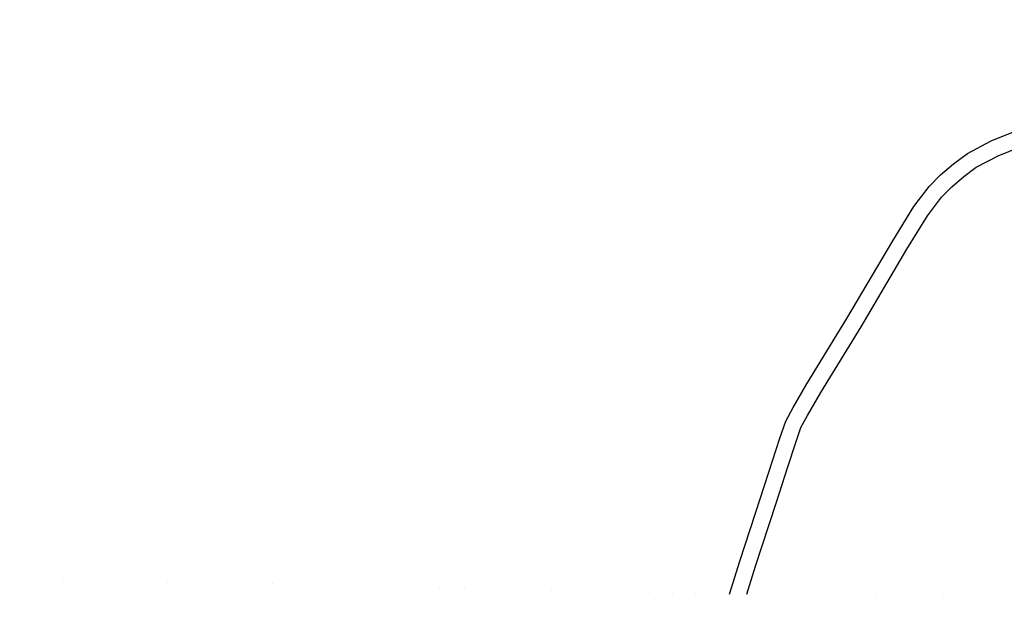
# Model space of a CAD drawing. Header units: feet. Extents: x -1605449 to -1594075, y -1717250 to -1708479.
# Tile 1 of 97: x -1605449 to -1603948, y -1715296 to -1714411. Entities that reach past the tile are written whole.
import ezdxf

# ---------------------------------------------------------------- set-up
doc = ezdxf.new("R2010")
doc.units = ezdxf.units.FT
doc.header["$MEASUREMENT"] = 0
doc.layers.add('COUNTY-LINE', color=5, linetype='Continuous')
doc.layers.add('STATE_FEDERAL-RT', color=2, linetype='Continuous')

msp = doc.modelspace()

# ---------------------------------------------------------------- linework, layer by layer
at = {"layer": 'COUNTY-LINE', "const_width": 0.00333, "flags": 128}
msp.add_lwpolyline([(-1605448.6, -1715267.5), (-1604989.9, -1715271.9), (-1604834.3, -1715276), (-1604857.1, -1715276), (-1604565.4, -1715283.8), (-1604565.4, -1715283.8), (-1604157.9, -1715289.7), (-1603827.8, -1715296.3)], dxfattribs=at)
at = {"layer": 'STATE_FEDERAL-RT', "flags": 128}
for points in [[(-1604366.8, -1715286.8), (-1604351.3, -1715236.5), (-1604319.6, -1715140.3), (-1604301.4, -1715083.8), (-1604290.3, -1715049.1), (-1604281.2, -1715023), (-1604270.2, -1715002.3), (-1604249.3, -1714966.4), (-1604188.1, -1714866.5), (-1604118.1, -1714748), (-1604086, -1714696), (-1604063, -1714665.4), (-1604045.6, -1714647.7), (-1604025.6, -1714630.6), (-1604004.6, -1714614.8), (-1603968.3, -1714595.8), (-1603901.1, -1714568.7), (-1603890.7, -1714562.6), (-1603882.8, -1714555.8), (-1603877.5, -1714546.9), (-1603875.3, -1714536.3), (-1603871.4, -1714512.1), (-1603868.1, -1714410.9)], [(-1604340.7, -1715287.1), (-1604327.5, -1715244.1), (-1604295.8, -1715148), (-1604277.6, -1715091.5), (-1604266.6, -1715057.1), (-1604258.2, -1715033), (-1604248.3, -1715014.4), (-1604227.9, -1714979.2), (-1604166.6, -1714879.4), (-1604096.7, -1714760.9), (-1604065.3, -1714710.1), (-1604044, -1714681.7), (-1604028.5, -1714666), (-1604010, -1714650.2), (-1603991.2, -1714636), (-1603957.8, -1714618.5), (-1603889.9, -1714591.2), (-1603876.2, -1714583), (-1603863.4, -1714572.1), (-1603853.9, -1714556), (-1603850.7, -1714540.9), (-1603846.4, -1714514.5), (-1603843.1, -1714411.7)]]:
    msp.add_lwpolyline(points, dxfattribs=at)

doc.saveas('drawing.dxf')
